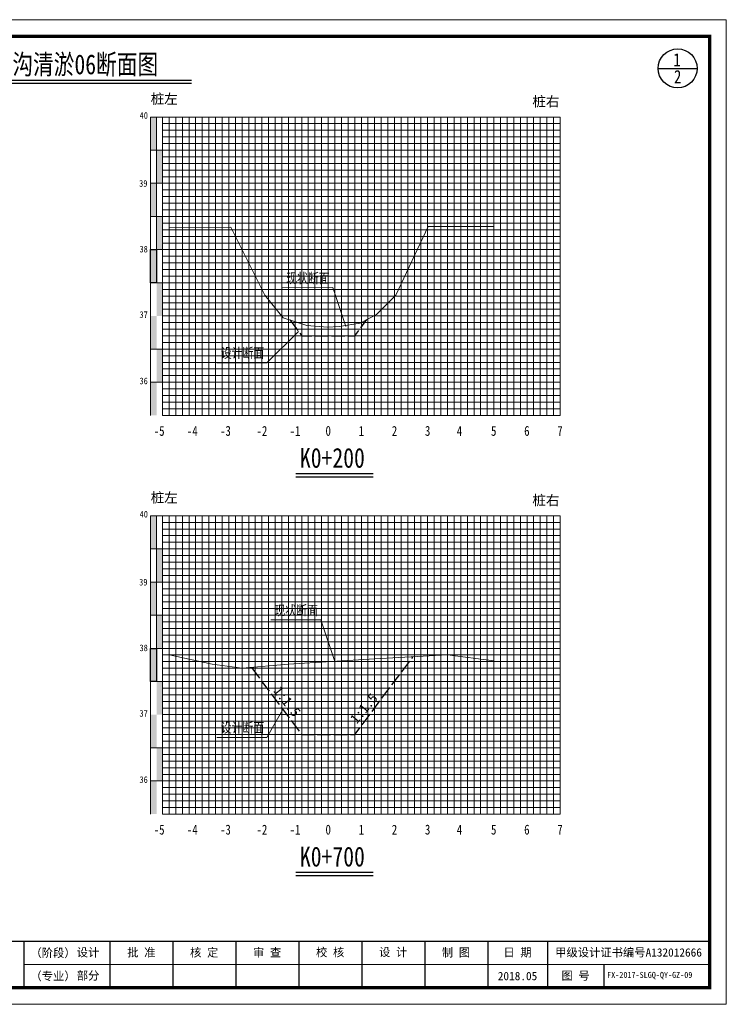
# Model space of a CAD drawing. Extents: x 464172 to 473094, y 3847158 to 3855433.
# Tile 82 of 98: x 470838 to 471051, y 3851751 to 3852048. Entities that reach past the tile are written whole.
import ezdxf
from ezdxf.enums import TextEntityAlignment as Align

# ---------------------------------------------------------------- set-up
doc = ezdxf.new("R2010")
doc.units = 0
doc.linetypes.add('4415', pattern=[5, 4, -1])
doc.layers.get('0').update_dxf_attribs({"linetype": 'CONTINUOUS'})
for name, color, linetype, lineweight in [('0.13文字', 3, 'CONTINUOUS', 13), ('2', 61, 'CONTINUOUS', 30), ('3', 8, 'CONTINUOUS', 5)]:
    doc.layers.add(name, color=color, linetype=linetype, lineweight=lineweight)
for name, color, linetype in [('DIMTEX', 7, 'CONTINUOUS'), ('DMX', 1, 'CONTINUOUS'), ('断面', 7, 'CONTINUOUS')]:
    doc.layers.add(name, color=color, linetype=linetype)
doc.styles.add('LYJFS', font='times.ttf', dxfattribs={"width": 0.7})
doc.styles.add('STYLE2', font='txt', dxfattribs={"width": 0.8})
doc.styles.add('仿宋', font='FangSong_GB2312.ttf', dxfattribs={"width": 0.8})
doc.styles.add('仿宋体', font='FangSong_GB2312.ttf', dxfattribs={"width": 0.8})
doc.styles.add('宋体', font='txt')
doc.styles.add('等线体', font='simhei.ttf')

# ---------------------------------------------------------------- blocks, each defined once
blk = doc.blocks.new('TK')
at = {"lineweight": 0}
for p, q in [((0, 297), (420, 297)), ((420, 297), (420, 0)), ((415, 12), (208, 12)), ((420, 0), (0, 0))]:
    blk.add_line(p, q, dxfattribs=at)
for p, q in [((208, 19), (208, 5)), ((234, 19), (234, 5)), ((253, 19), (253, 5)), ((272, 19), (272, 5)), ((291, 19), (291, 5)), ((310, 19), (310, 5)), ((329, 19), (329, 5)), ((348, 19), (348, 5)), ((366, 19), (366, 5)), ((383, 12), (383, 5))]:
    blk.add_line(p, q)
at = {"lineweight": 0, "const_width": 1}
blk.add_lwpolyline([(25, 292), (415, 292), (415, 5), (25, 5)], close=True, dxfattribs=at)
at = {"lineweight": 0, "const_width": 0.4}
blk.add_lwpolyline([(415, 19), (25, 19)], dxfattribs=at)
at = {"style": 'LYJFS'}
for s, p in [('（阶段）', (216.8339300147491, 15.5)), ('（专业）', (216.8339300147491, 8.5))]:
    blk.add_text(s, height=2.5, dxfattribs=at).set_placement(p, align=Align.MIDDLE_CENTER)
at = {"style": '仿宋'}
blk.add_text('2018.05', height=2.5, dxfattribs=at).set_placement((357, 8.5), align=Align.MIDDLE)
at = {"char_height": 2.5, "attachment_point": 5, "style": '宋体'}
for s, insert in [('设计', (227.4021536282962, 15.5)), ('批 准', (243.5, 15.5)), ('核 定', (262.4375, 15.47222222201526)), ('审 查', (281.4305555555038, 15.47328627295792)), ('校 核', (300.4652777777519, 15.54328155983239)), ('设 计', (319.4722222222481, 15.59333057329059)), ('制 图', (338.4166666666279, 15.4779241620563)), ('日 期', (357, 15.5)), ('甲级设计证书编号A132012666', (390.5, 15.5)), ('部分', (227.4021536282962, 8.5)), ('图 号', (374.5, 8.5))]:
    blk.add_mtext(s, dxfattribs=dict(at, insert=insert))

msp = doc.modelspace()

# ---------------------------------------------------------------- hatches: boundary and pattern name
at = {"linetype": 'Continuous'}
for points in [[(470877.6903134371, 3852018.764847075), (470879.4903134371, 3852018.764847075), (470879.4903134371, 3852008.764847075), (470877.6903134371, 3852008.764847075)], [(470879.4903134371, 3852008.764847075), (470881.2903134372, 3852008.764847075), (470881.2903134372, 3851998.764847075), (470879.4903134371, 3851998.764847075)], [(470877.6903134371, 3851998.764847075), (470879.4903134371, 3851998.764847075), (470879.4903134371, 3851988.764847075), (470877.6903134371, 3851988.764847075)], [(470879.4903134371, 3851988.764847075), (470881.2903134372, 3851988.764847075), (470881.2903134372, 3851978.764847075), (470879.4903134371, 3851978.764847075)], [(470877.6903134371, 3851978.764847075), (470879.4903134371, 3851978.764847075), (470879.4903134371, 3851968.764847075), (470877.6903134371, 3851968.764847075)], [(470879.4903134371, 3851968.764847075), (470881.2903134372, 3851968.764847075), (470881.2903134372, 3851958.764847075), (470879.4903134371, 3851958.764847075)], [(470877.6903134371, 3851958.764847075), (470879.4903134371, 3851958.764847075), (470879.4903134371, 3851948.764847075), (470877.6903134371, 3851948.764847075)], [(470879.4966741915, 3851948.789572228), (470881.2966741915, 3851948.789572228), (470881.2966741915, 3851938.789572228), (470879.4966741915, 3851938.789572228)], [(470877.6903134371, 3851938.760782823), (470879.4903134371, 3851938.760782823), (470879.4903134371, 3851928.760782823), (470877.6903134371, 3851928.760782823)], [(470877.6903134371, 3851898.485520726), (470879.4903134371, 3851898.485520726), (470879.4903134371, 3851888.485520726), (470877.6903134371, 3851888.485520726)], [(470879.4903134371, 3851888.485520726), (470881.2903134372, 3851888.485520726), (470881.2903134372, 3851878.485520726), (470879.4903134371, 3851878.485520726)], [(470877.6903134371, 3851878.485520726), (470879.4903134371, 3851878.485520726), (470879.4903134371, 3851868.485520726), (470877.6903134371, 3851868.485520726)], [(470879.4903134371, 3851868.485520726), (470881.2903134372, 3851868.485520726), (470881.2903134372, 3851858.485520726), (470879.4903134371, 3851858.485520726)], [(470877.6903134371, 3851858.485520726), (470879.4903134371, 3851858.485520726), (470879.4903134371, 3851848.485520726), (470877.6903134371, 3851848.485520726)], [(470879.4903134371, 3851848.485520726), (470881.2903134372, 3851848.485520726), (470881.2903134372, 3851838.485520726), (470879.4903134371, 3851838.485520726)], [(470877.6903134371, 3851838.485520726), (470879.4903134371, 3851838.485520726), (470879.4903134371, 3851828.485520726), (470877.6903134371, 3851828.485520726)], [(470879.4966741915, 3851828.510245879), (470881.2966741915, 3851828.510245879), (470881.2966741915, 3851818.510245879), (470879.4966741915, 3851818.510245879)], [(470877.6903134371, 3851818.481456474), (470879.4903134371, 3851818.481456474), (470879.4903134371, 3851808.481456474), (470877.6903134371, 3851808.481456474)]]:
    msp.add_hatch(color=7, dxfattribs=at).paths.add_polyline_path(points)

# ---------------------------------------------------------------- linework, layer by layer
at = {"linetype": 'Continuous', "flags": 128}
for points in [[(470877.6903134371, 3851978.764847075), (470879.4903134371, 3851978.764847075), (470879.4903134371, 3851968.764847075), (470877.6903134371, 3851968.764847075)], [(470877.6903134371, 3851858.485520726), (470879.4903134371, 3851858.485520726), (470879.4903134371, 3851848.485520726), (470877.6903134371, 3851848.485520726)]]:
    msp.add_lwpolyline(points, close=True, dxfattribs=at)
at = {"linetype": 'Continuous', "lineweight": 20, "flags": 128}
for points in [[(470936.5674021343, 3851955.596868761), (470932.6410210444, 3851967.301813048), (470917.4896313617, 3851967.275500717)], [(470922.3030615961, 3851954.081182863), (470912.7975554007, 3851944.617150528), (470897.646165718, 3851944.590838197)], [(470933.2903134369, 3851854.562789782), (470929.0848336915, 3851867.099755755), (470913.9334440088, 3851867.073443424)], [(470917.647199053, 3851840.009673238), (470912.7975554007, 3851831.594312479), (470897.646165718, 3851831.568000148)]]:
    msp.add_lwpolyline(points, dxfattribs=at)
at = {"color": 1, "linetype": '4415', "lineweight": 30, "flags": 128}
for points in [[(470919.6975256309, 3851957.555230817), (470923.2903134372, 3851952.764847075), (470939.2903134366, 3851952.764847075), (470942.9829288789, 3851957.688334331)], [(470908.1091053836, 3851852.727131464), (470923.2903134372, 3851832.485520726), (470939.2903134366, 3851832.485520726), (470956.874588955, 3851855.931221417)]]:
    msp.add_lwpolyline(points, dxfattribs=at)
at = {"layer": '2', "color": 7, "lineweight": 15}
for points in [[(470881.2903134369, 3852018.698746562), (471001.2903134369, 3852018.698746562)], [(470891.2903134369, 3852018.764847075), (470891.2903134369, 3851928.764847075)], [(470901.2903134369, 3852018.764847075), (470901.2903134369, 3851928.764847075)], [(470911.2903134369, 3852018.764847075), (470911.2903134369, 3851928.764847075)], [(470921.2903134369, 3852018.764847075), (470921.2903134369, 3851928.764847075)], [(470941.2903134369, 3852018.764847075), (470941.2903134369, 3851928.764847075)], [(470951.2903134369, 3852018.764847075), (470951.2903134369, 3851928.764847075)], [(470961.2903134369, 3852018.764847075), (470961.2903134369, 3851928.764847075)], [(470971.2903134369, 3852018.764847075), (470971.2903134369, 3851928.764847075)], [(470981.2903134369, 3852018.764847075), (470981.2903134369, 3851928.764847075)], [(470991.2903134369, 3852018.764847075), (470991.2903134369, 3851928.764847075)], [(471001.2903134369, 3852018.764847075), (471001.2903134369, 3851928.764847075)], [(470881.2903134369, 3852008.764847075), (471001.2903134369, 3852008.764847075)], [(470881.2903134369, 3851998.764847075), (471001.2903134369, 3851998.764847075)], [(470881.2903134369, 3851988.764847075), (471001.2903134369, 3851988.764847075)], [(470881.2903134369, 3851978.764847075), (471001.2903134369, 3851978.764847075)], [(470881.2903134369, 3851958.764847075), (471001.2903134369, 3851958.764847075)], [(470881.2903134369, 3851928.764847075), (471001.2903134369, 3851928.764847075)], [(470881.2903134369, 3851898.419420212), (471001.2903134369, 3851898.419420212)], [(470891.2903134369, 3851898.485520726), (470891.2903134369, 3851808.485520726)], [(470901.2903134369, 3851898.485520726), (470901.2903134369, 3851808.485520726)], [(470911.2903134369, 3851898.485520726), (470911.2903134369, 3851808.485520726)], [(470921.2903134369, 3851898.485520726), (470921.2903134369, 3851808.485520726)], [(470941.2903134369, 3851898.485520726), (470941.2903134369, 3851808.485520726)], [(470951.2903134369, 3851898.485520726), (470951.2903134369, 3851808.485520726)], [(470961.2903134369, 3851898.485520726), (470961.2903134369, 3851808.485520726)], [(470971.2903134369, 3851898.485520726), (470971.2903134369, 3851808.485520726)], [(470981.2903134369, 3851898.485520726), (470981.2903134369, 3851808.485520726)], [(470991.2903134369, 3851898.485520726), (470991.2903134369, 3851808.485520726)], [(471001.2903134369, 3851898.485520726), (471001.2903134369, 3851808.485520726)], [(470881.2903134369, 3851888.485520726), (471001.2903134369, 3851888.485520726)], [(470881.2903134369, 3851878.485520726), (471001.2903134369, 3851878.485520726)], [(470881.2903134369, 3851868.485520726), (471001.2903134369, 3851868.485520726)], [(470881.2903134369, 3851858.485520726), (471001.2903134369, 3851858.485520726)], [(470881.2903134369, 3851838.485520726), (471001.2903134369, 3851838.485520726)], [(470881.2903134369, 3851808.485520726), (471001.2903134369, 3851808.485520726)]]:
    msp.add_lwpolyline(points, dxfattribs=at)
at = {"layer": '2', "color": 3, "lineweight": 15}
for points in [[(470931.2903134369, 3852018.764847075), (470931.2903134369, 3851928.764847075)], [(470931.2903134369, 3851898.485520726), (470931.2903134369, 3851808.485520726)]]:
    msp.add_lwpolyline(points, dxfattribs=at)
at = {"layer": '2', "color": 7, "lineweight": 15, "flags": 128}
for points in [[(470881.2903134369, 3851968.764847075), (471001.2903134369, 3851968.764847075)], [(470881.2903134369, 3851848.485520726), (471001.2903134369, 3851848.485520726)]]:
    msp.add_lwpolyline(points, dxfattribs=at)
at = {"layer": '2', "color": 0, "lineweight": 15}
for points in [[(470881.2903134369, 3851948.764847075), (471001.2903134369, 3851948.764847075)], [(470881.2903134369, 3851938.764847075), (471001.2903134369, 3851938.764847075)], [(470881.2903134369, 3851828.485520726), (471001.2903134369, 3851828.485520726)], [(470881.2903134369, 3851818.485520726), (471001.2903134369, 3851818.485520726)]]:
    msp.add_lwpolyline(points, dxfattribs=at)
at = {"layer": '3', "lineweight": 5}
for points in [[(470883.2903134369, 3852018.764847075), (470883.2903134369, 3851928.764847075)], [(470885.2903134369, 3852018.764847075), (470885.2903134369, 3851928.764847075)], [(470887.2903134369, 3852018.764847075), (470887.2903134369, 3851928.764847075)], [(470889.2903134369, 3852018.764847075), (470889.2903134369, 3851928.764847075)], [(470893.2903134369, 3852018.764847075), (470893.2903134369, 3851928.764847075)], [(470895.2903134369, 3852018.764847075), (470895.2903134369, 3851928.764847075)], [(470897.2903134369, 3852018.764847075), (470897.2903134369, 3851928.764847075)], [(470899.2903134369, 3852018.764847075), (470899.2903134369, 3851928.764847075)], [(470903.2903134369, 3852018.764847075), (470903.2903134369, 3851928.764847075)], [(470905.2903134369, 3852018.764847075), (470905.2903134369, 3851928.764847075)], [(470907.2903134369, 3852018.764847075), (470907.2903134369, 3851928.764847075)], [(470909.2903134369, 3852018.764847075), (470909.2903134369, 3851928.764847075)], [(470913.2903134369, 3852018.764847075), (470913.2903134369, 3851928.764847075)], [(470915.2903134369, 3852018.764847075), (470915.2903134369, 3851928.764847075)], [(470917.2903134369, 3852018.764847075), (470917.2903134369, 3851928.764847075)], [(470919.2903134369, 3852018.764847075), (470919.2903134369, 3851928.764847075)], [(470923.2903134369, 3852018.764847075), (470923.2903134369, 3851928.764847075)], [(470925.2903134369, 3852018.764847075), (470925.2903134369, 3851928.764847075)], [(470927.2903134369, 3852018.764847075), (470927.2903134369, 3851928.764847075)], [(470929.2903134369, 3852018.764847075), (470929.2903134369, 3851928.764847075)], [(470933.2903134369, 3852018.764847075), (470933.2903134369, 3851928.764847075)], [(470935.2903134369, 3852018.764847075), (470935.2903134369, 3851928.764847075)], [(470937.2903134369, 3852018.764847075), (470937.2903134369, 3851928.764847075)], [(470939.2903134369, 3852018.764847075), (470939.2903134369, 3851928.764847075)], [(470943.2903134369, 3852018.764847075), (470943.2903134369, 3851928.764847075)], [(470945.2903134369, 3852018.764847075), (470945.2903134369, 3851928.764847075)], [(470947.2903134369, 3852018.764847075), (470947.2903134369, 3851928.764847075)], [(470949.2903134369, 3852018.764847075), (470949.2903134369, 3851928.764847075)], [(470953.2903134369, 3852018.764847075), (470953.2903134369, 3851928.764847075)], [(470955.2903134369, 3852018.764847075), (470955.2903134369, 3851928.764847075)], [(470957.2903134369, 3852018.764847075), (470957.2903134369, 3851928.764847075)], [(470959.2903134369, 3852018.764847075), (470959.2903134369, 3851928.764847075)], [(470963.2903134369, 3852018.764847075), (470963.2903134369, 3851928.764847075)], [(470965.2903134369, 3852018.764847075), (470965.2903134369, 3851928.764847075)], [(470967.2903134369, 3852018.764847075), (470967.2903134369, 3851928.764847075)], [(470969.2903134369, 3852018.764847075), (470969.2903134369, 3851928.764847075)], [(470973.2903134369, 3852018.764847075), (470973.2903134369, 3851928.764847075)], [(470975.2903134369, 3852018.764847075), (470975.2903134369, 3851928.764847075)], [(470977.2903134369, 3852018.764847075), (470977.2903134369, 3851928.764847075)], [(470979.2903134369, 3852018.764847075), (470979.2903134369, 3851928.764847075)], [(470983.2903134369, 3852018.764847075), (470983.2903134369, 3851928.764847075)], [(470985.2903134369, 3852018.764847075), (470985.2903134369, 3851928.764847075)], [(470987.2903134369, 3852018.764847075), (470987.2903134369, 3851928.764847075)], [(470989.2903134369, 3852018.764847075), (470989.2903134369, 3851928.764847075)], [(470993.2903134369, 3852018.764847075), (470993.2903134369, 3851928.764847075)], [(470995.2903134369, 3852018.764847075), (470995.2903134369, 3851928.764847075)], [(470997.2903134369, 3852018.764847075), (470997.2903134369, 3851928.764847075)], [(470999.2903134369, 3852018.764847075), (470999.2903134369, 3851928.764847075)], [(470881.2903134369, 3852016.764847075), (471001.2903134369, 3852016.764847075)], [(470881.2903134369, 3852014.764847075), (471001.2903134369, 3852014.764847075)], [(470881.2903134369, 3852012.764847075), (471001.2903134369, 3852012.764847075)], [(470881.2903134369, 3852010.764847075), (471001.2903134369, 3852010.764847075)], [(470881.2903134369, 3852006.764847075), (471001.2903134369, 3852006.764847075)], [(470881.2903134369, 3852004.764847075), (471001.2903134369, 3852004.764847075)], [(470881.2903134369, 3852002.764847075), (471001.2903134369, 3852002.764847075)], [(470881.2903134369, 3852000.764847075), (471001.2903134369, 3852000.764847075)], [(470881.2903134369, 3851996.764847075), (471001.2903134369, 3851996.764847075)], [(470881.2903134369, 3851994.764847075), (471001.2903134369, 3851994.764847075)], [(470881.2903134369, 3851992.764847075), (471001.2903134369, 3851992.764847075)], [(470881.2903134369, 3851990.764847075), (471001.2903134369, 3851990.764847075)], [(470881.2903134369, 3851986.764847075), (471001.2903134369, 3851986.764847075)], [(470881.2903134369, 3851984.764847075), (471001.2903134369, 3851984.764847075)], [(470881.2903134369, 3851982.764847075), (471001.2903134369, 3851982.764847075)], [(470881.2903134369, 3851980.764847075), (471001.2903134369, 3851980.764847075)], [(470881.2903134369, 3851976.764847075), (471001.2903134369, 3851976.764847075)], [(470881.2903134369, 3851974.764847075), (471001.2903134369, 3851974.764847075)], [(470881.2903134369, 3851972.764847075), (471001.2903134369, 3851972.764847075)], [(470881.2903134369, 3851970.764847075), (471001.2903134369, 3851970.764847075)], [(470881.2903134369, 3851966.764847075), (471001.2903134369, 3851966.764847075)], [(470881.2903134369, 3851964.764847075), (471001.2903134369, 3851964.764847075)], [(470881.2903134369, 3851962.764847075), (471001.2903134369, 3851962.764847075)], [(470881.2903134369, 3851960.764847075), (471001.2903134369, 3851960.764847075)], [(470881.2903134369, 3851956.764847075), (471001.2903134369, 3851956.764847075)], [(470881.2903134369, 3851954.764847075), (471001.2903134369, 3851954.764847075)], [(470881.2903134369, 3851952.764847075), (471001.2903134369, 3851952.764847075)], [(470881.2903134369, 3851950.764847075), (471001.2903134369, 3851950.764847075)], [(470881.2903134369, 3851946.764847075), (471001.2903134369, 3851946.764847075)], [(470881.2903134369, 3851944.764847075), (471001.2903134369, 3851944.764847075)], [(470881.2903134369, 3851942.764847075), (471001.2903134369, 3851942.764847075)], [(470881.2903134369, 3851940.764847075), (471001.2903134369, 3851940.764847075)], [(470881.2903134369, 3851936.764847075), (471001.2903134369, 3851936.764847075)], [(470881.2903134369, 3851934.764847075), (471001.2903134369, 3851934.764847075)], [(470881.2903134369, 3851932.764847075), (471001.2903134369, 3851932.764847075)], [(470881.2903134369, 3851930.764847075), (471001.2903134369, 3851930.764847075)], [(470881.2903134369, 3851896.485520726), (471001.2903134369, 3851896.485520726)], [(470883.2903134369, 3851898.485520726), (470883.2903134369, 3851808.485520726)], [(470885.2903134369, 3851898.485520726), (470885.2903134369, 3851808.485520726)], [(470887.2903134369, 3851898.485520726), (470887.2903134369, 3851808.485520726)], [(470889.2903134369, 3851898.485520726), (470889.2903134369, 3851808.485520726)], [(470893.2903134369, 3851898.485520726), (470893.2903134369, 3851808.485520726)], [(470895.2903134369, 3851898.485520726), (470895.2903134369, 3851808.485520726)], [(470897.2903134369, 3851898.485520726), (470897.2903134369, 3851808.485520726)], [(470899.2903134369, 3851898.485520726), (470899.2903134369, 3851808.485520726)], [(470903.2903134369, 3851898.485520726), (470903.2903134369, 3851808.485520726)], [(470905.2903134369, 3851898.485520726), (470905.2903134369, 3851808.485520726)], [(470907.2903134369, 3851898.485520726), (470907.2903134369, 3851808.485520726)], [(470909.2903134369, 3851898.485520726), (470909.2903134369, 3851808.485520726)], [(470913.2903134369, 3851898.485520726), (470913.2903134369, 3851808.485520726)], [(470915.2903134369, 3851898.485520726), (470915.2903134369, 3851808.485520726)], [(470917.2903134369, 3851898.485520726), (470917.2903134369, 3851808.485520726)], [(470919.2903134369, 3851898.485520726), (470919.2903134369, 3851808.485520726)], [(470923.2903134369, 3851898.485520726), (470923.2903134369, 3851808.485520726)], [(470925.2903134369, 3851898.485520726), (470925.2903134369, 3851808.485520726)], [(470927.2903134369, 3851898.485520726), (470927.2903134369, 3851808.485520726)], [(470929.2903134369, 3851898.485520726), (470929.2903134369, 3851808.485520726)], [(470933.2903134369, 3851898.485520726), (470933.2903134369, 3851808.485520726)], [(470935.2903134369, 3851898.485520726), (470935.2903134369, 3851808.485520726)], [(470937.2903134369, 3851898.485520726), (470937.2903134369, 3851808.485520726)], [(470939.2903134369, 3851898.485520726), (470939.2903134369, 3851808.485520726)], [(470943.2903134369, 3851898.485520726), (470943.2903134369, 3851808.485520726)], [(470945.2903134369, 3851898.485520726), (470945.2903134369, 3851808.485520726)], [(470947.2903134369, 3851898.485520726), (470947.2903134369, 3851808.485520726)], [(470949.2903134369, 3851898.485520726), (470949.2903134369, 3851808.485520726)], [(470953.2903134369, 3851898.485520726), (470953.2903134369, 3851808.485520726)], [(470955.2903134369, 3851898.485520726), (470955.2903134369, 3851808.485520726)], [(470957.2903134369, 3851898.485520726), (470957.2903134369, 3851808.485520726)], [(470959.2903134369, 3851898.485520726), (470959.2903134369, 3851808.485520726)], [(470963.2903134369, 3851898.485520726), (470963.2903134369, 3851808.485520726)], [(470965.2903134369, 3851898.485520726), (470965.2903134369, 3851808.485520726)], [(470967.2903134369, 3851898.485520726), (470967.2903134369, 3851808.485520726)], [(470969.2903134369, 3851898.485520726), (470969.2903134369, 3851808.485520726)], [(470973.2903134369, 3851898.485520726), (470973.2903134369, 3851808.485520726)], [(470975.2903134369, 3851898.485520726), (470975.2903134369, 3851808.485520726)], [(470977.2903134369, 3851898.485520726), (470977.2903134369, 3851808.485520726)], [(470979.2903134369, 3851898.485520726), (470979.2903134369, 3851808.485520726)], [(470983.2903134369, 3851898.485520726), (470983.2903134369, 3851808.485520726)], [(470985.2903134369, 3851898.485520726), (470985.2903134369, 3851808.485520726)], [(470987.2903134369, 3851898.485520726), (470987.2903134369, 3851808.485520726)], [(470989.2903134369, 3851898.485520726), (470989.2903134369, 3851808.485520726)], [(470993.2903134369, 3851898.485520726), (470993.2903134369, 3851808.485520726)], [(470995.2903134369, 3851898.485520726), (470995.2903134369, 3851808.485520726)], [(470997.2903134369, 3851898.485520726), (470997.2903134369, 3851808.485520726)], [(470999.2903134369, 3851898.485520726), (470999.2903134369, 3851808.485520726)], [(470881.2903134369, 3851894.485520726), (471001.2903134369, 3851894.485520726)], [(470881.2903134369, 3851892.485520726), (471001.2903134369, 3851892.485520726)], [(470881.2903134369, 3851890.485520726), (471001.2903134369, 3851890.485520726)], [(470881.2903134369, 3851886.485520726), (471001.2903134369, 3851886.485520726)], [(470881.2903134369, 3851884.485520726), (471001.2903134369, 3851884.485520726)], [(470881.2903134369, 3851882.485520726), (471001.2903134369, 3851882.485520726)], [(470881.2903134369, 3851880.485520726), (471001.2903134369, 3851880.485520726)], [(470881.2903134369, 3851876.485520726), (471001.2903134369, 3851876.485520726)], [(470881.2903134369, 3851874.485520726), (471001.2903134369, 3851874.485520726)], [(470881.2903134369, 3851872.485520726), (471001.2903134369, 3851872.485520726)], [(470881.2903134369, 3851870.485520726), (471001.2903134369, 3851870.485520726)], [(470881.2903134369, 3851866.485520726), (471001.2903134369, 3851866.485520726)], [(470881.2903134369, 3851864.485520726), (471001.2903134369, 3851864.485520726)], [(470881.2903134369, 3851862.485520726), (471001.2903134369, 3851862.485520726)], [(470881.2903134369, 3851860.485520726), (471001.2903134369, 3851860.485520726)], [(470881.2903134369, 3851856.485520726), (471001.2903134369, 3851856.485520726)], [(470881.2903134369, 3851854.485520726), (471001.2903134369, 3851854.485520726)], [(470881.2903134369, 3851852.485520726), (471001.2903134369, 3851852.485520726)], [(470881.2903134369, 3851850.485520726), (471001.2903134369, 3851850.485520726)], [(470881.2903134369, 3851846.485520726), (471001.2903134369, 3851846.485520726)], [(470881.2903134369, 3851844.485520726), (471001.2903134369, 3851844.485520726)], [(470881.2903134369, 3851842.485520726), (471001.2903134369, 3851842.485520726)], [(470881.2903134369, 3851840.485520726), (471001.2903134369, 3851840.485520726)], [(470881.2903134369, 3851836.485520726), (471001.2903134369, 3851836.485520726)], [(470881.2903134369, 3851834.485520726), (471001.2903134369, 3851834.485520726)], [(470881.2903134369, 3851832.485520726), (471001.2903134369, 3851832.485520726)], [(470881.2903134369, 3851830.485520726), (471001.2903134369, 3851830.485520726)], [(470881.2903134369, 3851826.485520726), (471001.2903134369, 3851826.485520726)], [(470881.2903134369, 3851824.485520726), (471001.2903134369, 3851824.485520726)], [(470881.2903134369, 3851822.485520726), (471001.2903134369, 3851822.485520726)], [(470881.2903134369, 3851820.485520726), (471001.2903134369, 3851820.485520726)], [(470881.2903134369, 3851816.485520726), (471001.2903134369, 3851816.485520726)], [(470881.2903134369, 3851814.485520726), (471001.2903134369, 3851814.485520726)], [(470881.2903134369, 3851812.485520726), (471001.2903134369, 3851812.485520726)], [(470881.2903134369, 3851810.485520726), (471001.2903134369, 3851810.485520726)]]:
    msp.add_lwpolyline(points, dxfattribs=at)
at = {"layer": '3', "color": 0, "lineweight": 5}
for points in [[(470877.6903134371, 3851948.764847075), (471001.2903134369, 3851948.764847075)], [(470877.6903134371, 3851938.764847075), (471001.2903134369, 3851938.764847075)], [(470877.6903134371, 3851828.485520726), (471001.2903134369, 3851828.485520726)], [(470877.6903134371, 3851818.485520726), (471001.2903134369, 3851818.485520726)]]:
    msp.add_lwpolyline(points, dxfattribs=at)
at = {"layer": 'DIMTEX', "linetype": 'Continuous'}
for p, q in [((470818.7330833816, 3852028.962768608), (470890.024758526, 3852028.962768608)), ((470921.4923534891, 3851910.268068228), (470944.837438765, 3851910.268068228)), ((470921.4923534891, 3851789.988741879), (470944.837438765, 3851789.988741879))]:
    msp.add_line(p, q, dxfattribs=at)
at = {"layer": 'DIMTEX', "color": 1, "linetype": 'Continuous'}
for p, q in [((470818.7535761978, 3852029.925210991), (470890.024758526, 3852029.925210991)), ((470921.5128452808, 3851911.230462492), (470944.837438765, 3851911.230462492)), ((470921.5128452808, 3851790.951136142), (470944.837438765, 3851790.951136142))]:
    msp.add_line(p, q, dxfattribs=at)
at = {"layer": 'DMX', "color": 7, "linetype": 'Continuous', "lineweight": 15, "flags": 128}
for points in [[(470883.2903134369, 3851985.342663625), (470901.8854811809, 3851985.564847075), (470912.2035687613, 3851964.990063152), (470917.6721788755, 3851958.221547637), (470924.8517650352, 3851955.859542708), (470931.1104210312, 3851955.418749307), (470934.6162086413, 3851955.600218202), (470940.984145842, 3851956.597213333), (470945.8365039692, 3851959.246080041), (470951.7435047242, 3851965.060091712), (470961.5052977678, 3851985.764847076), (470981.2903134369, 3851985.764847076)], [(470883.2903134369, 3851856.485520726), (470896.2799157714, 3851853.685520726), (470905.2903134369, 3851852.485520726), (470919.2903134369, 3851853.685520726), (470945.2903134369, 3851855.314734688), (470967.2903134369, 3851856.485520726), (470981.2903134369, 3851854.703702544)]]:
    msp.add_lwpolyline(points, dxfattribs=at)
at = {"layer": '断面'}
msp.add_line((471030.8330434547, 3852033.441122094), (471042.6400374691, 3852033.441122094), dxfattribs=at)
at = {"layer": '断面', "color": 3, "lineweight": 15}
for points in [[(470881.2903134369, 3852018.764847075), (470877.6903134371, 3852018.764847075)], [(470877.6903134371, 3852018.764847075), (470877.6903134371, 3851928.764847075)], [(470879.4903134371, 3852018.764847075), (470879.4903134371, 3851968.764847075)], [(470881.2903134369, 3852018.764847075), (470881.2903134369, 3851928.764847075)], [(470881.2903134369, 3852008.764847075), (470877.6903134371, 3852008.764847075)], [(470881.2903134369, 3851998.764847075), (470877.6903134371, 3851998.764847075)], [(470881.2903134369, 3851988.764847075), (470877.6903134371, 3851988.764847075)], [(470881.2903134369, 3851978.764847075), (470877.6903134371, 3851978.764847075)], [(470877.6903134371, 3851968.764847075), (470881.2903134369, 3851968.764847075)], [(470881.2903134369, 3851898.485520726), (470877.6903134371, 3851898.485520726)], [(470877.6903134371, 3851898.485520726), (470877.6903134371, 3851808.485520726)], [(470879.4903134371, 3851898.485520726), (470879.4903134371, 3851848.485520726)], [(470881.2903134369, 3851898.485520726), (470881.2903134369, 3851808.485520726)], [(470881.2903134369, 3851888.485520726), (470877.6903134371, 3851888.485520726)], [(470881.2903134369, 3851878.485520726), (470877.6903134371, 3851878.485520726)], [(470881.2903134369, 3851868.485520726), (470877.6903134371, 3851868.485520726)], [(470881.2903134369, 3851858.485520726), (470877.6903134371, 3851858.485520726)], [(470877.6903134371, 3851848.485520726), (470881.2903134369, 3851848.485520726)]]:
    msp.add_lwpolyline(points, dxfattribs=at)
at = {"layer": '断面', "color": 7, "lineweight": 15}
for points in [[(470881.2903134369, 3851968.764847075), (471001.2903134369, 3851968.764847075)], [(470881.2903134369, 3851848.485520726), (471001.2903134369, 3851848.485520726)]]:
    msp.add_lwpolyline(points, dxfattribs=at)
at = {"layer": '断面'}
msp.add_circle((471036.7365404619, 3852033.441122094), 5.903497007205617, dxfattribs=at)

# ---------------------------------------------------------------- block references
at = {"layer": '断面', "xscale": 1.000049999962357, "yscale": 1.000049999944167, "zscale": 1.000049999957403}
msp.add_blockref('TK', (470631.4057853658, 3851751.1126599), dxfattribs=at)

# ---------------------------------------------------------------- texts
at = {"style": '等线体'}
for s, p in [('桩左', (470877.7180345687, 3852022.753337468)), ('桩右', (470992.9020684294, 3852021.955340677)), ('桩左', (470877.7180345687, 3851902.474011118)), ('桩右', (470992.9020684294, 3851901.676014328))]:
    msp.add_text(s, height=3, dxfattribs=at).set_placement(p)
at = {"linetype": 'Continuous', "char_height": 3, "width": 37.93252298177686, "attachment_point": 1, "style": '仿宋体'}
for s, insert in [('现状断面', (470918.6284857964, 3851971.650451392)), ('设计断面', (470898.8702106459, 3851949.106217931)), ('现状断面', (470915.0722984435, 3851871.448394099)), ('设计断面', (470898.8702106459, 3851836.083379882))]:
    msp.add_mtext(s, dxfattribs=dict(at, insert=insert))
at = {"layer": '0.13文字', "linetype": 'Continuous', "lineweight": 13, "insert": (471014.245656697, 3851760.888428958), "char_height": 1.8, "width": 55.55091040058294, "attachment_point": 1, "style": 'LYJFS'}
msp.add_mtext('{\\fFangSong_GB2312|b0|i0|c134|p49;\\W1;\\C7; FX-2017-SLGQ-QY-GZ-09}', dxfattribs=at)
at = {"layer": 'DIMTEX', "linetype": 'Continuous', "style": 'STYLE2', "width": 0.8}
for s, height, p in [('排水沟清淤06断面图', 6.000299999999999, (470823.5085597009, 3852031.650931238)), ('1', 4.0002, (471035.4626827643, 3852034.034300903)), ('2', 4.0002, (471035.6643532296, 3852028.92914683)), ('K0+200', 6, (470922.7590528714, 3851912.956096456)), ('K0+700', 6, (470922.7590528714, 3851792.676770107))]:
    msp.add_text(s, height=height, dxfattribs=at).set_placement(p)
at = {"layer": '断面', "color": 7, "style": '等线体', "width": 0.8}
for s, p in [('40', (470874.388716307, 3852017.641328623)), ('39', (470874.2371252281, 3851997.131316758)), ('38', (470874.3536763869, 3851977.316914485)), ('37', (470874.3536763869, 3851957.560510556)), ('36', (470874.3536763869, 3851937.560510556)), ('40', (470874.388716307, 3851897.362002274)), ('39', (470874.2371252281, 3851876.851990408)), ('38', (470874.3536763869, 3851857.037588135)), ('37', (470874.3536763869, 3851837.281184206)), ('36', (470874.3536763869, 3851817.281184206))]:
    msp.add_text(s, height=2, dxfattribs=at).set_placement(p, align=Align.BOTTOM_LEFT)
for s, p in [('-5', (470880.2802098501, 3851924.072041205)), ('-4', (470890.2802098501, 3851924.072041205)), ('-3', (470900.2802098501, 3851924.072041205)), ('-2', (470911.2903134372, 3851924.072041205)), ('-1', (470921.2903134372, 3851924.072041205)), ('0', (470931.2903134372, 3851924.072041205)), ('1', (470941.2903134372, 3851924.072041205)), ('2', (470951.2903134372, 3851924.072041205)), ('3', (470961.2903134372, 3851924.072041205)), ('4', (470970.9153092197, 3851924.072041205)), ('5', (470981.2363003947, 3851924.072041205)), ('6', (470991.2363003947, 3851924.072041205)), ('7', (471001.2363003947, 3851924.072041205)), ('-5', (470880.2802098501, 3851803.792714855)), ('-4', (470890.2802098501, 3851803.792714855)), ('-3', (470900.2802098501, 3851803.792714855)), ('-2', (470911.2903134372, 3851803.792714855)), ('-1', (470921.2903134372, 3851803.792714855)), ('0', (470931.2903134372, 3851803.792714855)), ('1', (470941.2903134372, 3851803.792714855)), ('2', (470951.2903134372, 3851803.792714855)), ('3', (470961.2903134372, 3851803.792714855)), ('4', (470970.9153092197, 3851803.792714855)), ('5', (470981.2363003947, 3851803.792714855)), ('6', (470991.2363003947, 3851803.792714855)), ('7', (471001.2363003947, 3851803.792714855))]:
    msp.add_text(s, height=3, dxfattribs=at).set_placement(p, align=Align.MIDDLE)
at = {"layer": '断面', "color": 7, "style": '仿宋体'}
for rotation, p in [(307.8423377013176, (470918.9050909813, 3851842.478701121)), (50.19763166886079, (470942.0393454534, 3851840.385451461))]:
    msp.add_text('1:1.5', height=3, rotation=rotation, dxfattribs=at).set_placement(p, align=Align.MIDDLE)

doc.saveas('drawing.dxf')
